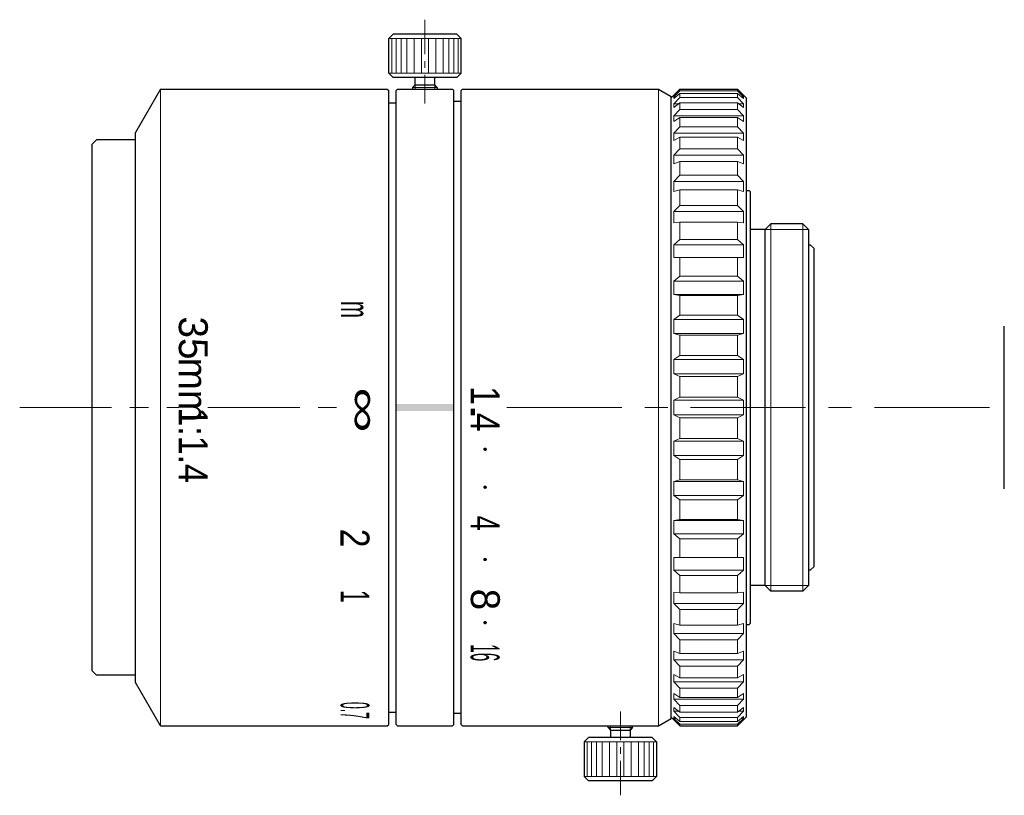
# Model space of a CAD drawing. Header units: millimetres. Extents: x -297 to 96, y -865 to 74.
import ezdxf
from ezdxf.enums import TextEntityAlignment as Align

# ---------------------------------------------------------------- set-up
doc = ezdxf.new("R2010")
doc.units = ezdxf.units.MM
doc.header["$LTSCALE"] = 0.25
doc.linetypes.add('CENTER', pattern=[50.8, 31.75, -6.35, 6.35, -6.35])
for name, color, linetype, lineweight in [('01_中心線', 1, 'CENTER', 20), ('01_外形線', 7, 'Continuous', 30), ('03_寸法・文字', 50, 'Continuous', 20), ('画層1', 7, 'Continuous', 30)]:
    doc.layers.add(name, color=color, linetype=linetype, lineweight=lineweight)
doc.styles.add('VS Standard', font='txt', dxfattribs={"height": 3})

msp = doc.modelspace()

# ---------------------------------------------------------------- hatches: boundary and pattern name
at = {"layer": '03_寸法・文字'}
h = msp.add_hatch(color=256, dxfattribs=at)
h.dxf.hatch_style = 1
h.paths.add_polyline_path([(58.156, 47.573), (54.156, 47.573), (54.156, 47.073), (58.156, 47.073)])

# ---------------------------------------------------------------- linework, layer by layer
at = {"layer": '01_中心線', "ltscale": 0.3}
for p, q in [((56.156, 74.123), (56.156, 68.323)), ((69.656, 20.522), (69.656, 26.322))]:
    msp.add_line(p, q, dxfattribs=at)
at = {"layer": '01_中心線', "ltscale": 0.8}
for p, q in [((28.156, 47.323), (39.156, 47.323)), ((41.156, 47.323), (50.837, 47.323))]:
    msp.add_line(p, q, dxfattribs=at)
at = {"layer": '01_中心線'}
msp.add_line((61.812, 47.323), (96.182, 47.323), dxfattribs=at)
at = {"layer": '01_外形線'}
msp.add_line((96.182, 41.713), (96.182, 52.933), dxfattribs=at)
at = {"layer": '画層1'}
for p, q in [((53.656, 72.823), (53.956, 73.123)), ((53.656, 70.423), (53.656, 72.823)), ((58.356, 73.123), (53.956, 73.123)), ((58.656, 72.823), (58.356, 73.123)), ((58.656, 70.423), (58.656, 72.823)), ((53.956, 70.123), (53.656, 70.423)), ((58.356, 70.123), (53.956, 70.123)), ((55.481, 69.623), (55.481, 70.123)), ((56.831, 69.623), (56.831, 70.123)), ((58.356, 70.123), (58.656, 70.423)), ((55.306, 69.448), (55.306, 69.323)), ((57.006, 69.448), (57.006, 69.323)), ((37.889, 69.323), (36.156, 66.323)), ((37.889, 69.323), (53.556, 69.323)), ((53.556, 69.323), (53.656, 69.223)), ((53.656, 25.423), (53.656, 69.223)), ((54.156, 69.223), (54.256, 69.323)), ((54.156, 25.423), (54.156, 69.223)), ((54.256, 69.323), (58.056, 69.323)), ((58.056, 69.323), (58.156, 69.223)), ((58.156, 25.423), (58.156, 69.223)), ((58.656, 69.223), (58.756, 69.323)), ((58.656, 25.423), (58.656, 69.223)), ((58.756, 69.323), (72.29, 69.323)), ((72.29, 69.323), (73.156, 68.823)), ((73.156, 68.723), (73.756, 69.323)), ((73.156, 25.823), (73.156, 68.823)), ((73.756, 69.323), (77.756, 69.323)), ((77.756, 69.323), (78.356, 68.723)), ((78.356, 68.723), (78.356, 25.923)), ((53.656, 68.373), (54.156, 68.373)), ((58.656, 68.473), (58.156, 68.473)), ((36.156, 28.323), (36.156, 66.323)), ((33.156, 65.523), (33.456, 65.823)), ((33.156, 29.123), (33.156, 65.523)), ((36.156, 65.823), (33.456, 65.823)), ((78.356, 62.323), (78.556, 62.323)), ((78.556, 62.323), (78.656, 62.223)), ((78.656, 32.423), (78.656, 62.223)), ((79.656, 59.626), (80.053, 60.023)), ((82.259, 60.023), (80.053, 60.023)), ((82.259, 60.023), (82.656, 59.626)), ((79.656, 59.626), (78.656, 59.626)), ((79.656, 35.02), (79.656, 59.626)), ((82.656, 59.626), (82.656, 35.02)), ((82.656, 58.573), (82.776, 58.573)), ((82.776, 58.573), (83.026, 58.323)), ((83.026, 58.323), (83.026, 36.323)), ((82.776, 36.073), (82.656, 36.073)), ((82.776, 36.073), (83.026, 36.323)), ((79.656, 35.02), (78.656, 35.02)), ((79.656, 35.02), (80.053, 34.623)), ((82.656, 35.02), (82.259, 34.623)), ((82.259, 34.623), (80.053, 34.623)), ((78.356, 32.323), (78.556, 32.323)), ((78.556, 32.323), (78.656, 32.423)), ((33.156, 29.123), (33.456, 28.823)), ((36.156, 28.823), (33.456, 28.823)), ((37.889, 25.323), (36.156, 28.323)), ((53.656, 26.273), (54.156, 26.273)), ((58.656, 26.173), (58.156, 26.173)), ((73.156, 25.923), (73.756, 25.323)), ((77.756, 25.323), (78.356, 25.923)), ((37.889, 25.323), (53.556, 25.323)), ((53.556, 25.323), (53.656, 25.423)), ((54.156, 25.423), (54.256, 25.323)), ((54.256, 25.323), (58.056, 25.323)), ((58.056, 25.323), (58.156, 25.423)), ((58.656, 25.423), (58.756, 25.323)), ((58.756, 25.323), (72.29, 25.323)), ((68.806, 25.198), (68.806, 25.323)), ((70.506, 25.198), (70.506, 25.323)), ((72.29, 25.323), (73.156, 25.823)), ((73.756, 25.323), (77.756, 25.323)), ((67.456, 24.523), (67.156, 24.223)), ((71.856, 24.523), (67.456, 24.523)), ((68.981, 25.023), (68.981, 24.523)), ((70.331, 25.023), (70.331, 24.523)), ((71.856, 24.523), (72.156, 24.223)), ((67.156, 24.223), (67.156, 21.823)), ((72.156, 24.223), (72.156, 21.823)), ((67.156, 21.823), (67.456, 21.523)), ((72.156, 21.823), (71.856, 21.523)), ((71.856, 21.523), (67.456, 21.523))]:
    msp.add_line(p, q, dxfattribs=at)
at = {"layer": '画層1', "lineweight": 9}
for p, q in [((58.656, 72.823), (53.656, 72.823)), ((53.856, 70.423), (53.856, 72.823)), ((54.156, 70.423), (54.156, 72.823)), ((54.506, 70.423), (54.506, 72.823)), ((54.906, 70.423), (54.906, 72.823)), ((55.406, 70.423), (55.406, 72.823)), ((55.906, 70.423), (55.906, 72.823)), ((56.406, 70.423), (56.406, 72.823)), ((56.906, 70.423), (56.906, 72.823)), ((57.406, 70.423), (57.406, 72.823)), ((57.806, 70.423), (57.806, 72.823)), ((58.156, 70.423), (58.156, 72.823)), ((58.456, 70.423), (58.456, 72.823)), ((58.656, 70.423), (53.656, 70.423)), ((72.29, 69.323), (72.29, 25.323)), ((73.756, 69.217), (73.356, 68.803)), ((73.756, 69.028), (73.356, 68.673)), ((73.503, 68.803), (73.356, 68.803)), ((73.356, 68.803), (73.356, 68.673)), ((73.756, 68.749), (73.356, 68.316)), ((73.756, 69.217), (73.756, 69.323)), ((77.756, 69.217), (73.756, 69.217)), ((77.756, 69.028), (73.756, 69.028)), ((73.756, 68.749), (73.756, 69.028)), ((77.756, 68.749), (73.756, 68.749)), ((77.756, 69.217), (77.756, 69.323)), ((77.756, 69.217), (78.156, 68.803)), ((77.756, 69.028), (78.156, 68.673)), ((77.756, 68.749), (77.756, 69.028)), ((77.756, 68.749), (78.156, 68.316)), ((78.01, 68.803), (78.156, 68.803)), ((78.156, 68.803), (78.156, 68.673)), ((78.156, 68.803), (78.156, 68.673)), ((73.756, 68.374), (73.356, 68.058)), ((73.683, 68.316), (73.356, 68.316)), ((73.356, 68.316), (73.356, 68.058)), ((77.756, 68.374), (73.756, 68.374)), ((73.756, 67.914), (73.756, 68.374)), ((77.756, 68.374), (78.156, 68.058)), ((77.756, 67.914), (77.756, 68.374)), ((77.83, 68.316), (78.156, 68.316)), ((78.156, 68.316), (78.156, 68.058)), ((78.156, 68.058), (78.156, 68.316)), ((73.756, 67.914), (73.356, 67.47)), ((78.156, 67.47), (73.356, 67.47)), ((73.356, 67.47), (73.356, 67.087)), ((73.756, 67.36), (73.356, 67.087)), ((77.756, 67.914), (73.756, 67.914)), ((77.756, 67.36), (73.756, 67.36)), ((73.756, 66.727), (73.756, 67.36)), ((77.756, 67.914), (78.156, 67.47)), ((77.756, 67.36), (78.156, 67.087)), ((77.756, 66.727), (77.756, 67.36)), ((78.156, 67.087), (78.156, 67.47)), ((73.756, 66.727), (73.356, 66.279)), ((77.756, 66.727), (73.756, 66.727)), ((77.756, 66.727), (78.156, 66.279)), ((78.156, 66.279), (73.356, 66.279)), ((73.356, 66.279), (73.356, 65.779)), ((73.756, 66.003), (73.356, 65.779)), ((77.756, 66.003), (73.756, 66.003)), ((73.756, 65.208), (73.756, 66.003)), ((77.756, 66.003), (78.156, 65.779)), ((77.756, 65.208), (77.756, 66.003)), ((78.156, 65.779), (78.156, 66.279)), ((73.756, 65.208), (73.356, 64.764)), ((78.156, 64.764), (73.356, 64.764)), ((73.356, 64.764), (73.356, 64.155)), ((77.756, 65.208), (73.756, 65.208)), ((77.756, 65.208), (78.156, 64.764)), ((78.156, 64.155), (78.156, 64.764)), ((73.756, 64.326), (73.356, 64.155)), ((77.756, 64.326), (73.756, 64.326)), ((73.756, 63.383), (73.756, 64.326)), ((77.756, 64.326), (78.156, 64.155)), ((77.756, 63.383), (77.756, 64.326)), ((73.756, 63.383), (73.356, 62.95)), ((77.756, 63.383), (73.756, 63.383)), ((77.756, 63.383), (78.156, 62.95)), ((78.156, 62.95), (73.356, 62.95)), ((73.356, 62.95), (73.356, 62.243)), ((78.156, 62.243), (78.156, 62.95)), ((73.756, 62.359), (73.356, 62.243)), ((77.756, 62.359), (73.756, 62.359)), ((73.756, 61.283), (73.756, 62.359)), ((77.756, 62.359), (78.156, 62.243)), ((77.756, 61.283), (77.756, 62.359)), ((73.356, 60.869), (73.756, 61.283)), ((77.756, 61.283), (73.756, 61.283)), ((77.756, 61.283), (78.156, 60.869)), ((78.156, 60.869), (73.356, 60.869)), ((73.356, 60.869), (73.356, 60.075)), ((78.156, 60.075), (78.156, 60.869)), ((73.756, 60.134), (73.356, 60.075)), ((77.756, 60.134), (73.756, 60.134)), ((73.756, 58.944), (73.756, 60.134)), ((77.756, 58.944), (77.756, 60.134)), ((77.756, 60.134), (78.156, 60.075)), ((80.053, 60.023), (80.053, 34.623)), ((82.259, 60.023), (82.259, 34.623)), ((73.756, 58.944), (73.356, 58.556)), ((78.156, 58.556), (73.356, 58.556)), ((73.356, 58.556), (73.356, 57.69)), ((77.756, 58.944), (73.756, 58.944)), ((77.756, 58.944), (78.156, 58.556)), ((78.156, 57.69), (78.156, 58.556)), ((78.156, 57.69), (73.356, 57.69)), ((73.756, 56.406), (73.756, 57.69)), ((77.756, 56.406), (77.756, 57.69)), ((73.756, 56.406), (73.356, 56.051)), ((78.156, 56.051), (73.356, 56.051)), ((73.356, 56.051), (73.356, 55.127)), ((73.756, 56.406), (77.756, 56.406)), ((77.756, 56.406), (78.156, 56.051)), ((78.156, 55.127), (78.156, 56.051)), ((73.756, 55.068), (73.356, 55.127)), ((73.356, 55.127), (78.156, 55.127)), ((77.756, 55.068), (78.156, 55.127)), ((77.756, 55.068), (73.756, 55.068)), ((73.756, 53.713), (73.756, 55.068)), ((77.756, 53.713), (77.756, 55.068)), ((73.756, 53.713), (73.356, 53.396)), ((73.356, 53.396), (78.156, 53.396)), ((73.356, 53.396), (73.356, 52.43)), ((73.756, 53.713), (77.756, 53.713)), ((77.756, 53.713), (78.156, 53.396)), ((78.156, 52.43), (78.156, 53.396)), ((73.356, 52.43), (78.156, 52.43)), ((73.756, 52.314), (73.356, 52.43)), ((77.756, 52.314), (78.156, 52.43)), ((73.756, 52.314), (77.756, 52.314)), ((73.756, 50.911), (73.756, 52.314)), ((77.756, 50.911), (77.756, 52.314)), ((73.756, 50.911), (73.356, 50.638)), ((73.356, 50.638), (78.156, 50.638)), ((73.356, 50.638), (73.356, 49.647)), ((73.756, 50.911), (77.756, 50.911)), ((77.756, 50.911), (78.156, 50.638)), ((78.156, 49.647), (78.156, 50.638)), ((78.156, 49.647), (73.356, 49.647)), ((73.756, 49.475), (73.356, 49.647)), ((77.756, 49.475), (73.756, 49.475)), ((73.756, 48.047), (73.756, 49.475)), ((77.756, 49.475), (78.156, 49.647)), ((77.756, 48.047), (77.756, 49.475)), ((73.756, 48.047), (73.356, 47.823)), ((73.356, 46.823), (73.356, 47.823)), ((78.156, 47.823), (73.356, 47.823)), ((77.756, 48.047), (73.756, 48.047)), ((77.756, 48.047), (78.156, 47.823)), ((78.156, 46.823), (78.156, 47.823)), ((78.156, 46.823), (73.356, 46.823)), ((73.756, 46.599), (73.356, 46.823)), ((77.756, 46.599), (73.756, 46.599)), ((73.756, 46.599), (73.756, 45.171)), ((77.756, 46.599), (78.156, 46.823)), ((77.756, 46.599), (77.756, 45.171)), ((73.756, 45.171), (73.356, 44.999)), ((78.156, 44.999), (73.356, 44.999)), ((73.356, 44.008), (73.356, 44.999)), ((77.756, 45.171), (73.756, 45.171)), ((77.756, 45.171), (78.156, 44.999)), ((78.156, 44.999), (78.156, 44.008)), ((73.356, 44.008), (78.156, 44.008)), ((73.756, 43.735), (73.356, 44.008)), ((73.756, 43.735), (77.756, 43.735)), ((73.756, 43.735), (73.756, 42.331)), ((77.756, 43.735), (78.156, 44.008)), ((77.756, 43.735), (77.756, 42.331)), ((73.756, 42.331), (73.356, 42.215)), ((73.356, 42.215), (78.156, 42.215)), ((73.356, 41.249), (73.356, 42.215)), ((73.756, 42.331), (77.756, 42.331)), ((77.756, 42.331), (78.156, 42.215)), ((78.156, 42.215), (78.156, 41.249)), ((73.356, 41.249), (78.156, 41.249)), ((73.756, 40.933), (73.356, 41.249)), ((73.756, 40.933), (77.756, 40.933)), ((73.756, 40.933), (73.756, 39.577)), ((77.756, 40.933), (78.156, 41.249)), ((77.756, 40.933), (77.756, 39.577)), ((73.756, 39.577), (73.356, 39.519)), ((73.356, 38.595), (73.356, 39.519)), ((73.356, 39.519), (78.156, 39.519)), ((77.756, 39.577), (73.756, 39.577)), ((77.756, 39.577), (78.156, 39.519)), ((78.156, 39.519), (78.156, 38.595)), ((78.156, 38.595), (73.356, 38.595)), ((73.756, 38.24), (73.356, 38.595)), ((73.756, 38.24), (77.756, 38.24)), ((73.756, 38.24), (73.756, 36.956)), ((77.756, 38.24), (78.156, 38.595)), ((77.756, 38.24), (77.756, 36.956)), ((78.156, 36.956), (73.356, 36.956)), ((73.356, 36.09), (73.356, 36.956)), ((78.156, 36.956), (78.156, 36.09)), ((78.156, 36.09), (73.356, 36.09)), ((73.756, 35.702), (73.356, 36.09)), ((77.756, 35.702), (78.156, 36.09)), ((77.756, 35.702), (73.756, 35.702)), ((73.756, 35.702), (73.756, 34.512)), ((77.756, 35.702), (77.756, 34.512)), ((73.756, 34.512), (73.356, 34.57)), ((73.356, 33.777), (73.356, 34.57)), ((77.756, 34.512), (73.756, 34.512)), ((77.756, 34.512), (78.156, 34.57)), ((78.156, 34.57), (78.156, 33.777)), ((78.156, 33.777), (73.356, 33.777)), ((73.356, 33.777), (73.756, 33.363)), ((77.756, 33.363), (73.756, 33.363)), ((73.756, 33.363), (73.756, 32.287)), ((77.756, 33.363), (78.156, 33.777)), ((77.756, 33.363), (77.756, 32.287)), ((73.756, 32.287), (73.356, 32.403)), ((73.356, 31.696), (73.356, 32.403)), ((77.756, 32.287), (73.756, 32.287)), ((77.756, 32.287), (78.156, 32.403)), ((78.156, 32.403), (78.156, 31.696)), ((78.156, 31.696), (73.356, 31.696)), ((73.756, 31.263), (73.356, 31.696)), ((77.756, 31.263), (78.156, 31.696)), ((73.756, 31.263), (73.756, 30.319)), ((77.756, 31.263), (73.756, 31.263)), ((77.756, 31.263), (77.756, 30.319)), ((73.756, 30.319), (73.356, 30.491)), ((73.356, 29.882), (73.356, 30.491)), ((77.756, 30.319), (73.756, 30.319)), ((77.756, 30.319), (78.156, 30.491)), ((78.156, 30.491), (78.156, 29.882)), ((78.156, 29.882), (73.356, 29.882)), ((73.756, 29.438), (73.356, 29.882)), ((77.756, 29.438), (73.756, 29.438)), ((73.756, 29.438), (73.756, 28.643)), ((77.756, 29.438), (78.156, 29.882)), ((77.756, 29.438), (77.756, 28.643)), ((73.756, 28.643), (73.356, 28.867)), ((73.356, 28.367), (73.356, 28.867)), ((77.756, 28.643), (73.756, 28.643)), ((77.756, 28.643), (78.156, 28.867)), ((78.156, 28.867), (78.156, 28.367)), ((78.156, 28.367), (73.356, 28.367)), ((73.756, 27.919), (73.356, 28.367)), ((77.756, 27.919), (73.756, 27.919)), ((73.756, 27.919), (73.756, 27.286)), ((77.756, 27.919), (78.156, 28.367)), ((77.756, 27.919), (77.756, 27.286)), ((73.756, 27.286), (73.356, 27.558)), ((73.356, 27.176), (73.356, 27.558)), ((77.756, 27.286), (73.756, 27.286)), ((77.756, 27.286), (78.156, 27.558)), ((78.156, 27.558), (78.156, 27.176)), ((78.156, 27.176), (73.356, 27.176)), ((73.756, 26.731), (73.356, 27.176)), ((73.756, 26.271), (73.356, 26.588)), ((73.356, 26.33), (73.356, 26.588)), ((77.756, 26.731), (73.756, 26.731)), ((73.756, 26.731), (73.756, 26.271)), ((77.756, 26.731), (78.156, 27.176)), ((77.756, 26.731), (77.756, 26.271)), ((77.756, 26.271), (78.156, 26.588)), ((78.156, 26.33), (78.156, 26.588)), ((78.156, 26.588), (78.156, 26.33)), ((73.756, 25.897), (73.356, 26.33)), ((73.683, 26.33), (73.356, 26.33)), ((73.756, 25.617), (73.356, 25.973)), ((73.356, 25.842), (73.356, 25.973)), ((77.756, 26.271), (73.756, 26.271)), ((77.756, 25.897), (73.756, 25.897)), ((73.756, 25.897), (73.756, 25.617)), ((77.756, 25.897), (78.156, 26.33)), ((77.756, 25.617), (78.156, 25.973)), ((77.756, 25.897), (77.756, 25.617)), ((77.83, 26.33), (78.156, 26.33)), ((78.156, 25.842), (78.156, 25.973)), ((78.156, 25.842), (78.156, 25.973)), ((73.756, 25.428), (73.356, 25.842)), ((73.503, 25.842), (73.356, 25.842)), ((77.756, 25.617), (73.756, 25.617)), ((77.756, 25.428), (73.756, 25.428)), ((73.756, 25.428), (73.756, 25.323)), ((77.756, 25.428), (78.156, 25.842)), ((77.756, 25.428), (77.756, 25.323)), ((78.01, 25.842), (78.156, 25.842)), ((72.156, 24.223), (67.156, 24.223)), ((67.356, 24.223), (67.356, 21.823)), ((67.656, 24.223), (67.656, 21.823)), ((68.006, 24.223), (68.006, 21.823)), ((68.406, 24.223), (68.406, 21.823)), ((68.906, 24.223), (68.906, 21.823)), ((69.406, 24.223), (69.406, 21.823)), ((69.906, 24.223), (69.906, 21.823)), ((70.406, 24.223), (70.406, 21.823)), ((70.906, 24.223), (70.906, 21.823)), ((71.306, 24.223), (71.306, 21.823)), ((71.656, 24.223), (71.656, 21.823)), ((71.956, 24.223), (71.956, 21.823)), ((72.156, 21.823), (67.156, 21.823))]:
    msp.add_line(p, q, dxfattribs=at)
at = {"layer": '画層1', "ltscale": 0.25}
for p, q in [((55.306, 69.448), (55.481, 69.623)), ((55.481, 69.623), (56.831, 69.623)), ((57.006, 69.448), (56.831, 69.623)), ((68.806, 25.198), (68.981, 25.023)), ((70.506, 25.198), (70.331, 25.023)), ((68.981, 25.023), (70.331, 25.023))]:
    msp.add_line(p, q, dxfattribs=at)
at = {"layer": '画層1', "lineweight": 9, "ltscale": 0.25}
for p, q in [((55.306, 69.448), (57.006, 69.448)), ((68.806, 25.198), (70.506, 25.198))]:
    msp.add_line(p, q, dxfattribs=at)
at = {"layer": '画層1', "lineweight": 20}
for p, q in [((55.481, 69.623), (55.481, 69.323)), ((56.831, 69.623), (56.831, 69.323)), ((37.889, 69.323), (37.889, 25.323)), ((79.656, 59.626), (82.656, 59.626)), ((79.656, 35.02), (82.656, 35.02)), ((68.981, 25.023), (68.981, 25.323)), ((70.331, 25.023), (70.331, 25.323))]:
    msp.add_line(p, q, dxfattribs=at)

# ---------------------------------------------------------------- texts
at = {"layer": '03_寸法・文字', "style": 'VS Standard'}
for s, width, p, p2 in [('m', 0.900352, (50.351, 54.682), (50.351, 53.512)), ('∞', 1.212012, (50.989, 48.729), (50.989, 45.579)), ('1', 1.000391, (59.316, 48.801), (59.316, 47.501)), ('1:1.4', 0.801213, (39.15, 47.322), (39.15, 42.116)), ('.', 1.000391, (59.313, 47.658), (59.313, 46.358)), ('4', 1.000391, (59.308, 46.953), (59.308, 45.653)), ('4', 0.800313, (59.315, 39.852), (59.315, 38.812)), ('2', 1.000391, (50.32, 38.947), (50.32, 37.647)), ('1', 0.700273, (50.322, 34.73), (50.322, 33.82)), ('16', 0.450176, (59.311, 30.957), (59.311, 29.787)), ('0.7', 0.300117, (50.322, 26.973), (50.322, 25.803))]:
    msp.add_text(s, height=2, rotation=270, dxfattribs=dict(at, width=width)).set_placement(p, p2, align=Align.FIT)
at = {"layer": '03_寸法・文字', "ltscale": 0.5, "style": 'VS Standard'}
for p in [(60.346, 44.438), (60.346, 41.814), (60.346, 36.819), (60.346, 32.456)]:
    msp.add_text('●', height=0.4, rotation=270, dxfattribs=at).set_placement(p, align=Align.MIDDLE_CENTER)
at = {"layer": '03_寸法・文字', "char_height": 2, "attachment_point": 1, "rotation": 270, "style": 'VS Standard'}
for s, insert in [('35', (41.151, 53.614)), ('mm', (41.151, 50.77)), ('8', (61.326, 34.803))]:
    msp.add_mtext_dynamic_manual_height_columns(s, width=0.28426, gutter_width=15, heights=[0], dxfattribs=dict(at, insert=insert))

doc.saveas('drawing.dxf')
